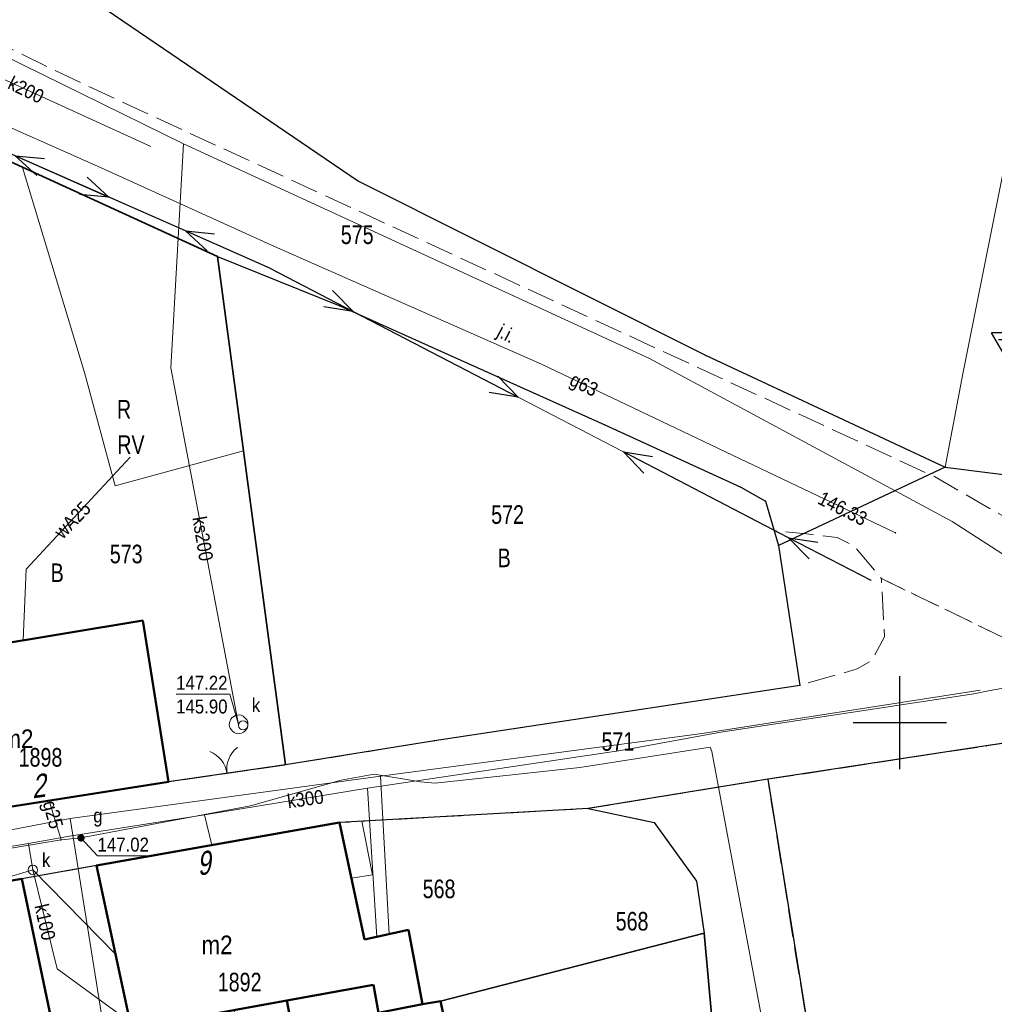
# Model space of a CAD drawing. Header units: metres. Extents: x 5552311 to 5555313, y 5709371 to 5712599.
# Tile 54 of 71: x 5554603 to 5554655, y 5710685 to 5710738. Entities that reach past the tile are written whole.
import ezdxf
from ezdxf.enums import TextEntityAlignment as Align

# ---------------------------------------------------------------- set-up
doc = ezdxf.new("R2010")
doc.units = ezdxf.units.M
doc.header["$MEASUREMENT"] = 0
for name, pattern in [('1.5_0.5', [2, 1.5, -0.5]), ('otob_500', [0]), ('suep_nn_500', [0])]:
    doc.linetypes.add(name, pattern=pattern)
doc.layers.get('0').update_dxf_attribs({"color": 2, "linetype": 'CONTINUOUS', "lineweight": 5})
for name, color, linetype in [('203-punkt graniczny', 7, 'CONTINUOUS'), ('209-oznaczenie konturu klasyfikacyjnego', 7, 'CONTINUOUS'), ('210-oznaczenie konturu użytku gruntowego', 60, 'CONTINUOUS'), ('211-numer działki ewidencyjnej', 7, 'CONTINUOUS'), ('217-kontur klasyfikacyjny', 7, 'CONTINUOUS'), ('218-kontur użytku gruntowego', 60, 'CONTINUOUS'), ('219-działka ewidencyjna', 7, 'CONTINUOUS'), ('238-Punkt adresowy budynku', 7, 'CONTINUOUS'), ('312-budynek ewidencyjny', 7, 'CONTINUOUS'), ('312-oznaczenie budynku ewidencyjnego', 7, 'CONTINUOUS'), ('312-oznaczenie budynku ewidencyjnego-Atr117', 7, 'CONTINUOUS'), ('brama', 7, 'CONTINUOUS'), ('inny obiekt trwale związany z budynkiem (powierzchnia)', 7, 'CONTINUOUS'), ('jezdnia', 7, 'CONTINUOUS'), ('jezdnia-Atr17', 7, 'CONTINUOUS'), ('ogrodzenie trwałe', 7, 'CONTINUOUS'), ('przewód elektroenergetyczny niskiego napięcia', 7, 'CONTINUOUS'), ('przewód gazowy', 7, 'CONTINUOUS'), ('przewód gazowy-Atr1', 7, 'CONTINUOUS'), ('przewód kanalizacyjny', 7, 'CONTINUOUS'), ('przewód kanalizacyjny-Atr1', 7, 'CONTINUOUS'), ('przewód wodociągowy', 7, 'CONTINUOUS'), ('przewód wodociągowy-Atr1', 7, 'CONTINUOUS'), ('rzedna', 7, 'CONTINUOUS'), ('rzedna-Atr2', 7, 'CONTINUOUS'), ('rzedna-Atr3', 7, 'CONTINUOUS'), ('studnia kanalizacyjna', 7, 'CONTINUOUS'), ('Szczegółowa osnowa geodezyjna wysokościowa', 7, 'CONTINUOUS'), ('Wstawianie ramki sekcyjnej z opisem', 7, 'CONTINUOUS'), ('właz do komory lub kanału - okrągły', 7, 'CONTINUOUS'), ('właz do komory lub kanału - okrągły-Atr17', 7, 'CONTINUOUS'), ('zasuwa lub zawór', 7, 'CONTINUOUS'), ('zasuwa lub zawór-Atr17', 7, 'CONTINUOUS')]:
    doc.layers.add(name, color=color, linetype=linetype)
doc.styles.get("Standard").update_dxf_attribs({"font": 'Working1250', "width": 0.75})
doc.linetypes.add('902-500', pattern='A,3.75,0,[1,ksztalty.shx,S=0.5,R=0,X=0,Y=0],3.75', length=7.5)

# ---------------------------------------------------------------- blocks, each defined once
blk = doc.blocks.new('203')
at = {"linetype": 'Continuous', "lineweight": 0}
h = blk.add_hatch(color=94, dxfattribs=at)
edge = h.paths.add_edge_path()
edge.add_arc((0, 0), 0.045, 0, 360)
blk = doc.blocks.new('SUEP1')
at = {"color": 0, "linetype": 'Continuous'}
for p, q in [((0, 0), (5, 0)), ((5, 0), (3.5, 0.5)), ((5, 0), (3.5, -0.5)), ((5, 0), (15, 0)), ((15, 0), (13.5, 0.5)), ((15, 0), (13.5, -0.5))]:
    blk.add_line(p, q, dxfattribs=at)
blk = doc.blocks.new('OK02')
at = {"color": 0, "linetype": 'Continuous', "lineweight": 0}
for centre, start, end in [((-1.5, 0), 0, 60), ((1.5, 0), 120, 180)]:
    blk.add_arc(centre, 1.5, start, end, dxfattribs=at)
blk = doc.blocks.new('US22')
at = {"color": 0, "linetype": 'Continuous', "lineweight": 13}
blk.add_circle((0, 0), 0.25, dxfattribs=at)
blk = doc.blocks.new('PW01')
at = {"linetype": 'Continuous', "lineweight": 13}
h = blk.add_hatch(color=0, dxfattribs=at)
edge = h.paths.add_edge_path()
edge.add_arc((0, 0), 0.045, 0, 360)
blk = doc.blocks.new('US15')
at = {"color": 0, "linetype": 'Continuous', "lineweight": 13}
blk.add_circle((0, 0), 0.25, dxfattribs=at)
blk = doc.blocks.new('US25')
at = {"linetype": 'Continuous', "lineweight": 0}
h = blk.add_hatch(color=0, dxfattribs=at)
edge = h.paths.add_edge_path()
edge.add_arc((0, 0), 0.2, 0, 360)
blk = doc.blocks.new('OSSH')
at = {"color": 0}
for p, q in [((0, -0.721), (-0.624, 0.362)), ((0.626, 0.362), (-0.624, 0.362)), ((-0.25, 0), (0.25, 0)), ((0.626, 0.362), (0, -0.721)), ((0, -0.25), (0, 0.25))]:
    blk.add_line(p, q, dxfattribs=at)
blk = doc.blocks.new('RAMKA500K')
at = {"color": 0}
for p, q in [((250, 197.5), (250, 202.5)), ((247.5, 200), (252.5, 200))]:
    blk.add_line(p, q, dxfattribs=at)

msp = doc.modelspace()

# ---------------------------------------------------------------- linework, layer by layer
at = {"layer": '217-kontur klasyfikacyjny', "color": 3, "linetype": 'Continuous', "lineweight": 18, "flags": 128}
for points in [[(5554602.86, 5710729.84), (5554606.19, 5710718.81)], [(5554613.33, 5710725.05), (5554602.86, 5710729.84)], [(5554614.73, 5710714.6), (5554613.33, 5710725.05)], [(5554606.19, 5710718.81), (5554607.83, 5710712.72)], [(5554607.83, 5710712.72), (5554614.73, 5710714.6)], [(5554639.48, 5710688.67), (5554625.32, 5710685.02)], [(5554639.95, 5710683.53), (5554639.48, 5710688.67)], [(5554625.32, 5710685.02), (5554625.95, 5710682.11)]]:
    msp.add_lwpolyline(points, dxfattribs=at)
at = {"layer": '218-kontur użytku gruntowego', "linetype": 'Continuous', "lineweight": 9, "flags": 128}
for points in [[(5554620.91, 5710729.1), (5554599.04, 5710743.99)], [(5554656.34, 5710733.52), (5554653.39, 5710718.74)], [(5554602.86, 5710729.84), (5554598.32, 5710731.93)], [(5554598.32, 5710731.93), (5554602.86, 5710729.84)], [(5554602.86, 5710729.84), (5554606.19, 5710718.81)], [(5554613.33, 5710725.05), (5554602.86, 5710729.84)], [(5554606.19, 5710718.81), (5554602.86, 5710729.84)], [(5554602.86, 5710729.84), (5554613.33, 5710725.05)], [(5554639.59, 5710719.72), (5554620.91, 5710729.1)], [(5554619.91, 5710722.39), (5554613.33, 5710725.05)], [(5554613.33, 5710725.05), (5554614.73, 5710714.6)], [(5554614.73, 5710714.6), (5554613.33, 5710725.05)], [(5554613.33, 5710725.05), (5554619.91, 5710722.39)], [(5554634.14, 5710716), (5554619.91, 5710722.39)], [(5554619.91, 5710722.39), (5554634.14, 5710716)], [(5554652.44, 5710713.72), (5554639.59, 5710719.72)], [(5554606.19, 5710718.81), (5554607.83, 5710712.72)], [(5554607.83, 5710712.72), (5554606.19, 5710718.81)], [(5554653.39, 5710718.74), (5554652.44, 5710713.72)], [(5554641.45, 5710712.65), (5554634.14, 5710716)], [(5554634.14, 5710716), (5554641.45, 5710712.65)], [(5554607.83, 5710712.72), (5554614.73, 5710714.6)], [(5554614.73, 5710714.6), (5554607.83, 5710712.72)], [(5554614.73, 5710714.6), (5554616.99, 5710697.72)], [(5554616.99, 5710697.72), (5554614.73, 5710714.6)], [(5554642.78, 5710711.9), (5554641.45, 5710712.65)], [(5554641.45, 5710712.65), (5554642.78, 5710711.9)], [(5554643.48, 5710709.51), (5554642.78, 5710711.9)], [(5554642.78, 5710711.9), (5554643.48, 5710709.51)], [(5554644.63, 5710702), (5554643.48, 5710709.51)], [(5554643.48, 5710709.51), (5554644.63, 5710702)], [(5554624.99, 5710699.02), (5554644.63, 5710702)], [(5554644.63, 5710702), (5554624.99, 5710699.02)], [(5554664.55, 5710700.22), (5554654.64, 5710698.74)], [(5554654.64, 5710698.74), (5554664.55, 5710700.22)], [(5554616.99, 5710697.72), (5554624.99, 5710699.02)], [(5554624.99, 5710699.02), (5554616.99, 5710697.72)], [(5554654.64, 5710698.74), (5554642.9, 5710696.95)], [(5554642.9, 5710696.95), (5554654.64, 5710698.74)], [(5554610.71, 5710696.81), (5554616.99, 5710697.72)], [(5554616.99, 5710697.72), (5554610.71, 5710696.81)], [(5554642.9, 5710696.95), (5554645.82, 5710678.81)], [(5554645.82, 5710678.81), (5554642.9, 5710696.95)], [(5554598.18, 5710694.84), (5554610.71, 5710696.81)], [(5554610.71, 5710696.81), (5554598.18, 5710694.84)], [(5554633.25, 5710695.38), (5554619.9, 5710694.62)], [(5554619.9, 5710694.62), (5554633.25, 5710695.38)], [(5554636.8, 5710694.63), (5554633.25, 5710695.38)], [(5554633.25, 5710695.38), (5554636.8, 5710694.63)], [(5554619.9, 5710694.62), (5554606.84, 5710692.32)], [(5554606.84, 5710692.32), (5554619.9, 5710694.62)], [(5554639.07, 5710691.48), (5554636.8, 5710694.63)], [(5554636.8, 5710694.63), (5554639.07, 5710691.48)], [(5554606.84, 5710692.32), (5554602.82, 5710691.6)], [(5554602.82, 5710691.6), (5554606.84, 5710692.32)], [(5554602.82, 5710691.6), (5554597.32, 5710690.67)], [(5554597.32, 5710690.67), (5554602.82, 5710691.6)], [(5554604.78, 5710682.29), (5554602.82, 5710691.6)], [(5554602.82, 5710691.6), (5554604.78, 5710682.29)], [(5554639.48, 5710688.67), (5554639.07, 5710691.48)], [(5554639.07, 5710691.48), (5554639.48, 5710688.67)], [(5554625.32, 5710685.02), (5554639.48, 5710688.67)], [(5554639.48, 5710688.67), (5554625.32, 5710685.02)], [(5554639.95, 5710683.53), (5554639.48, 5710688.67)], [(5554639.48, 5710688.67), (5554639.95, 5710683.53)], [(5554625.95, 5710682.11), (5554625.32, 5710685.02)], [(5554625.32, 5710685.02), (5554625.95, 5710682.11)]]:
    msp.add_lwpolyline(points, dxfattribs=at)
at = {"layer": '219-działka ewidencyjna', "color": 94, "linetype": 'Continuous', "lineweight": 30, "flags": 128}
for points in [[(5554599.04, 5710743.99), (5554620.91, 5710729.1)], [(5554594.08, 5710733.87), (5554613.33, 5710725.05)], [(5554620.91, 5710729.1), (5554639.59, 5710719.72)], [(5554613.33, 5710725.05), (5554619.91, 5710722.39)], [(5554613.33, 5710725.05), (5554616.99, 5710697.72)], [(5554619.91, 5710722.39), (5554634.14, 5710716)], [(5554639.59, 5710719.72), (5554652.44, 5710713.72)], [(5554634.14, 5710716), (5554641.45, 5710712.65)], [(5554652.44, 5710713.72), (5554643.48, 5710709.51)], [(5554652.44, 5710713.72), (5554659.55, 5710712.83)], [(5554641.45, 5710712.65), (5554642.78, 5710711.9)], [(5554642.78, 5710711.9), (5554643.48, 5710709.51)], [(5554643.48, 5710709.51), (5554644.63, 5710702)], [(5554644.63, 5710702), (5554624.99, 5710699.02)], [(5554664.55, 5710700.22), (5554654.64, 5710698.74)], [(5554624.99, 5710699.02), (5554616.99, 5710697.72)], [(5554654.64, 5710698.74), (5554642.9, 5710696.95)], [(5554616.99, 5710697.72), (5554610.71, 5710696.81)], [(5554642.9, 5710696.95), (5554633.25, 5710695.38)], [(5554642.9, 5710696.95), (5554645.82, 5710678.81)], [(5554610.71, 5710696.81), (5554598.18, 5710694.84)], [(5554633.25, 5710695.38), (5554619.9, 5710694.62)], [(5554633.25, 5710695.38), (5554636.8, 5710694.63)], [(5554619.9, 5710694.62), (5554606.84, 5710692.32)], [(5554636.8, 5710694.63), (5554639.07, 5710691.48)], [(5554606.84, 5710692.32), (5554602.82, 5710691.6)], [(5554602.82, 5710691.6), (5554597.32, 5710690.67)], [(5554602.82, 5710691.6), (5554604.78, 5710682.29)], [(5554639.07, 5710691.48), (5554639.48, 5710688.67)], [(5554639.48, 5710688.67), (5554625.32, 5710685.02)], [(5554639.48, 5710688.67), (5554639.95, 5710683.53)], [(5554625.32, 5710685.02), (5554625.95, 5710682.11)]]:
    msp.add_lwpolyline(points, dxfattribs=at)
at = {"layer": '312-budynek ewidencyjny', "color": 8, "linetype": 'Continuous', "lineweight": 50, "flags": 128}
for points in [[(5554596.47, 5710703.36), (5554609.32, 5710705.48)], [(5554609.32, 5710705.48), (5554610.71, 5710696.81)], [(5554610.71, 5710696.81), (5554598.18, 5710694.84)], [(5554606.84, 5710692.32), (5554619.9, 5710694.62)], [(5554619.9, 5710694.62), (5554621.23, 5710688.33)], [(5554608.71, 5710683.53), (5554606.84, 5710692.32)], [(5554597.32, 5710690.67), (5554602.82, 5710691.6)], [(5554602.82, 5710691.6), (5554604.78, 5710682.29)], [(5554621.23, 5710688.33), (5554623.6, 5710688.85)], [(5554623.6, 5710688.85), (5554624.35, 5710684.86)], [(5554617.06, 5710685.06), (5554621.72, 5710685.91)], [(5554621.72, 5710685.91), (5554617.06, 5710685.06)], [(5554621.72, 5710685.91), (5554621.98, 5710684.4)], [(5554621.98, 5710684.4), (5554621.72, 5710685.91)], [(5554617.06, 5710685.06), (5554608.71, 5710683.53)], [(5554617.95, 5710680.31), (5554617.06, 5710685.06)], [(5554621.98, 5710684.4), (5554624.35, 5710684.86)], [(5554624.35, 5710684.86), (5554621.98, 5710684.4)], [(5554624.35, 5710684.86), (5554625.32, 5710685.02)], [(5554625.32, 5710685.02), (5554625.95, 5710682.11)]]:
    msp.add_lwpolyline(points, dxfattribs=at)
at = {"layer": 'brama', "color": 8, "linetype": 'otob_500', "lineweight": 18, "flags": 128}
msp.add_lwpolyline([(5554610.71, 5710696.81), (5554616.99, 5710697.72)], dxfattribs=at)
at = {"layer": 'inny obiekt trwale związany z budynkiem (powierzchnia)', "color": 8, "linetype": 'Continuous', "lineweight": 18, "flags": 128}
msp.add_lwpolyline([(5554619.9, 5710694.62), (5554621.09, 5710694.69), (5554621.66, 5710691.81), (5554620.53, 5710691.64)], close=True, dxfattribs=at)
at = {"layer": 'jezdnia', "color": 8, "linetype": '1.5_0.5', "lineweight": 18, "flags": 128}
for points in [[(5554675.02, 5710691.46), (5554675.69, 5710690.76), (5554676.17, 5710692.67), (5554681.33, 5710687.45), (5554684.23, 5710691.15), (5554695.36, 5710711.8), (5554692.89, 5710709.75), (5554688.79, 5710708.23), (5554685.3, 5710707.19), (5554682.59, 5710706.73), (5554679.42, 5710706.56), (5554677.07, 5710706.43), (5554673.62, 5710706.68), (5554667.97, 5710707.1), (5554662.55, 5710708.19), (5554661.27, 5710709.17), (5554660.58, 5710708.2), (5554651.86, 5710713.22), (5554606.31, 5710734.23), (5554593.33, 5710740.52), (5554591.11, 5710741.96), (5554589.92, 5710742.92), (5554588.72, 5710744.51), (5554587.89, 5710746.28), (5554587.57, 5710747.72), (5554587.63, 5710749.73), (5554580.33, 5710733.32), (5554581.99, 5710734.46), (5554583.51, 5710735.12), (5554585.51, 5710735.55), (5554587.49, 5710735.68), (5554589.5, 5710735.63), (5554591.16, 5710735.36), (5554594.08, 5710733.87), (5554613.33, 5710725.05), (5554619.91, 5710722.39), (5554634.14, 5710716), (5554641.45, 5710712.65), (5554642.78, 5710711.9), (5554643.26, 5710710.31), (5554644.98, 5710710.14), (5554646.64, 5710709.95), (5554647.53, 5710709.5), (5554649.01, 5710707.74), (5554664.55, 5710700.22), (5554665.92, 5710700.33)], [(5554574.9, 5710691.73), (5554574.49, 5710685.2), (5554581.02, 5710687.26), (5554584.12, 5710687.95), (5554588.03, 5710688.85), (5554591.59, 5710689.57), (5554597.32, 5710690.67), (5554602.82, 5710691.6), (5554606.84, 5710692.32), (5554619.9, 5710694.62), (5554633.25, 5710695.38), (5554642.9, 5710696.95), (5554654.64, 5710698.74), (5554664.55, 5710700.22), (5554649.01, 5710707.74), (5554649.17, 5710704.6), (5554648.49, 5710703.32), (5554647.71, 5710702.88), (5554644.63, 5710702), (5554624.99, 5710699.02), (5554616.99, 5710697.72), (5554610.71, 5710696.81), (5554598.18, 5710694.84), (5554582.56, 5710692.34), (5554574.89, 5710691.25)], [(5554642.51, 5710676.19), (5554645.82, 5710678.81), (5554644.38, 5710687.7), (5554642.9, 5710696.95), (5554633.25, 5710695.38), (5554636.8, 5710694.63), (5554639.07, 5710691.48), (5554639.48, 5710688.67), (5554639.95, 5710683.53), (5554639.86, 5710680.37), (5554638.37, 5710677.98), (5554636.03, 5710676.17), (5554627.16, 5710670.35), (5554611.01, 5710661.73), (5554603.24, 5710656.58), (5554595.33, 5710652.28), (5554597.48, 5710649.51), (5554606.62, 5710654.49), (5554617.03, 5710660.15), (5554633.98, 5710669.39)]]:
    msp.add_lwpolyline(points, close=True, dxfattribs=at)
at = {"layer": 'ogrodzenie trwałe', "color": 8, "linetype": '902-500', "lineweight": 35, "flags": 128}
for points in [[(5554589.55, 5710734.63), (5554594.08, 5710733.87), (5554613.33, 5710725.05), (5554616.99, 5710697.72)], [(5554639.48, 5710688.67), (5554625.32, 5710685.02)], [(5554639.48, 5710688.67), (5554639.95, 5710683.53), (5554639.86, 5710680.37), (5554638.37, 5710677.98), (5554636.03, 5710676.17), (5554627.16, 5710670.35)]]:
    msp.add_lwpolyline(points, dxfattribs=at)
at = {"layer": 'przewód elektroenergetyczny niskiego napięcia', "color": 1, "linetype": 'suep_nn_500', "lineweight": 18, "flags": 128}
for points in [[(5554593.78, 5710734.31), (5554616.18, 5710724.4)], [(5554616.18, 5710724.4), (5554648.46, 5710707.63)], [(5554648.46, 5710707.63), (5554616.18, 5710724.4)]]:
    msp.add_lwpolyline(points, dxfattribs=at)
at = {"layer": 'przewód gazowy', "color": 40, "linetype": 'Continuous', "lineweight": 18, "flags": 128}
for points in [[(5554649.76, 5710710.2), (5554630.75, 5710719.27), (5554616.39, 5710725.58), (5554606.89, 5710729.91), (5554600.34, 5710732.81), (5554580.3, 5710741.41)], [(5554639.8, 5710698.68), (5554632.81, 5710697.59), (5554625.04, 5710696.74), (5554624.24, 5710696.82), (5554621.75, 5710697.22), (5554619.98, 5710696.9), (5554615.11, 5710695.52), (5554606, 5710693.8), (5554604.93, 5710693.69), (5554593.62, 5710691.81), (5554586.75, 5710690.62), (5554580.52, 5710689.83), (5554573.35, 5710688.27), (5554573.04, 5710688.18), (5554571.43, 5710687.86), (5554568.29, 5710686.03)], [(5554639.8, 5710698.68), (5554639.89, 5710698.44), (5554642.78, 5710683.03), (5554643.01, 5710681.4), (5554639.63, 5710676.95), (5554634.86, 5710671.8), (5554632.07, 5710669.91), (5554620.78, 5710663.39), (5554607.51, 5710656.51), (5554599.01, 5710652.57), (5554597.14, 5710651.21), (5554593.9, 5710649.01), (5554593.71, 5710648.91)], [(5554604.93, 5710693.69), (5554604.29, 5710695.8)]]:
    msp.add_lwpolyline(points, dxfattribs=at)
at = {"layer": 'przewód kanalizacyjny', "color": 34, "linetype": 'Continuous', "lineweight": 18, "flags": 128}
for points in [[(5554684.73, 5710687.89), (5554674.71, 5710696.38), (5554663.18, 5710704.13), (5554652.81, 5710710.81), (5554636.55, 5710719.56), (5554611.5, 5710731.11), (5554600.64, 5710736.44), (5554580.43, 5710746.37)], [(5554577.27, 5710740.93), (5554589.51, 5710740.23), (5554609.75, 5710730.96)], [(5554614.47, 5710699.9), (5554610.82, 5710719.06), (5554611.5, 5710731.11)], [(5554567.54, 5710688.19), (5554589.87, 5710691.33), (5554593.01, 5710691.84), (5554603.18, 5710693.5), (5554605.39, 5710693.9), (5554612.64, 5710695.04), (5554621.39, 5710696.47), (5554635.01, 5710698.49), (5554640.38, 5710699.48), (5554653.98, 5710701.55), (5554654.86, 5710701.73), (5554664.71, 5710703.46), (5554668.24, 5710703.85), (5554675.18, 5710699.24), (5554682.8, 5710693.93), (5554700.01, 5710681), (5554707.79, 5710674.54), (5554709.34, 5710673.27), (5554715.77, 5710668.46), (5554720.71, 5710665.84)], [(5554621.39, 5710696.47), (5554621.9, 5710688.48)], [(5554612.64, 5710695.04), (5554613.03, 5710693.41)], [(5554603.18, 5710693.5), (5554603.41, 5710692.08)], [(5554603.41, 5710692.08), (5554607.86, 5710687.55)], [(5554603.41, 5710692.08), (5554604.72, 5710686.77), (5554608.63, 5710683.91)]]:
    msp.add_lwpolyline(points, dxfattribs=at)
at = {"layer": 'przewód wodociągowy', "color": 5, "linetype": 'Continuous', "lineweight": 18, "flags": 128}
for points in [[(5554602.89, 5710704.42), (5554603.05, 5710708.24), (5554608.64, 5710714.26)], [(5554654.31, 5710701.74), (5554639.37, 5710699.42), (5554622.1, 5710697.11), (5554605.42, 5710694.84), (5554589.84, 5710691.85), (5554589.45, 5710691.82), (5554581.36, 5710690.2), (5554577.62, 5710689.31), (5554573.4, 5710688.31)], [(5554622.1, 5710697.11), (5554622.56, 5710688.63)], [(5554605.42, 5710694.84), (5554607.32, 5710682.96), (5554614.28, 5710684.2), (5554614.23, 5710684.54)]]:
    msp.add_lwpolyline(points, dxfattribs=at)
at = {"layer": 'rzedna-Atr2', "color": 8, "lineweight": 5, "flags": 128}
for points in [[(5554614.47, 5710699.9), (5554614, 5710701.53), (5554611.114, 5710701.53)], [(5554606, 5710693.8), (5554606.89, 5710692.83), (5554609.77, 5710692.83)], [(5554603.41, 5710692.08), (5554601.75, 5710691.58), (5554598.96, 5710691.58)]]:
    msp.add_lwpolyline(points, dxfattribs=at)
at = {"layer": 'studnia kanalizacyjna', "color": 34, "linetype": 'Continuous', "lineweight": 18, "flags": 128}
msp.add_lwpolyline([(5554614.97, 5710699.92), (5554614.96, 5710699.82), (5554614.94, 5710699.72), (5554614.88, 5710699.62), (5554614.81, 5710699.54), (5554614.73, 5710699.48), (5554614.63, 5710699.43), (5554614.53, 5710699.41), (5554614.43, 5710699.4), (5554614.33, 5710699.42), (5554614.23, 5710699.47), (5554614.15, 5710699.53), (5554614.08, 5710699.61), (5554614.02, 5710699.69), (5554613.98, 5710699.79), (5554613.97, 5710699.89), (5554613.98, 5710699.99), (5554614.01, 5710700.09), (5554614.06, 5710700.19), (5554614.13, 5710700.27), (5554614.21, 5710700.33), (5554614.31, 5710700.38), (5554614.41, 5710700.4), (5554614.51, 5710700.41), (5554614.61, 5710700.39), (5554614.71, 5710700.34), (5554614.79, 5710700.28), (5554614.86, 5710700.2), (5554614.93, 5710700.12), (5554614.96, 5710700.02)], close=True, dxfattribs=at)

# ---------------------------------------------------------------- block references
at = {"layer": '203-punkt graniczny', "color": 8, "linetype": 'Continuous', "lineweight": 18}
for p in [(5554619.91, 5710722.39), (5554639.59, 5710719.72), (5554634.14, 5710716), (5554652.44, 5710713.72), (5554641.45, 5710712.65), (5554642.78, 5710711.9), (5554643.48, 5710709.51), (5554644.63, 5710702), (5554624.99, 5710699.02), (5554654.64, 5710698.74), (5554642.9, 5710696.95), (5554610.71, 5710696.81), (5554619.9, 5710694.62), (5554606.84, 5710692.32), (5554602.82, 5710691.6), (5554625.32, 5710685.02)]:
    msp.add_blockref('203', p, dxfattribs=at)
at = {"layer": 'brama', "color": 8, "linetype": 'Continuous', "lineweight": 18, "rotation": 8.245}
msp.add_blockref('OK02', (5554613.85, 5710697.265), dxfattribs=at)
at = {"layer": 'przewód elektroenergetyczny niskiego napięcia', "color": 1, "linetype": 'Continuous', "lineweight": 18}
for p, rotation in [((5554593.78, 5710734.31), 336.135), ((5554616.18, 5710724.4), 156.135), ((5554616.18, 5710724.4), 332.547), ((5554648.46, 5710707.63), 152.547)]:
    msp.add_blockref('SUEP1', p, dxfattribs=dict(at, rotation=rotation))
at = {"layer": 'rzedna', "color": 40, "linetype": 'Continuous', "lineweight": 18}
for p in [(5554649.76, 5710710.2), (5554604.93, 5710693.69), (5554606, 5710693.8)]:
    msp.add_blockref('PW01', p, dxfattribs=at)
at = {"layer": 'rzedna', "color": 34, "linetype": 'Continuous', "lineweight": 18}
for p in [(5554614.47, 5710699.9), (5554603.41, 5710692.08)]:
    msp.add_blockref('PW01', p, dxfattribs=at)
at = {"layer": 'studnia kanalizacyjna', "color": 34, "linetype": 'Continuous', "lineweight": 18}
msp.add_blockref('US15', (5554603.41, 5710692.08), dxfattribs=at)
at = {"layer": 'Szczegółowa osnowa geodezyjna wysokościowa', "color": 8, "linetype": 'Continuous', "lineweight": 18}
msp.add_blockref('OSSH', (5554655.55, 5710720.59), dxfattribs=at)
at = {"layer": 'Wstawianie ramki sekcyjnej z opisem', "color": 8, "linetype": 'Continuous', "lineweight": 13}
msp.add_blockref('RAMKA500K', (5554400, 5710500), dxfattribs=at)
msp.add_blockref('RAMKA500K', (5554400, 5710500), dxfattribs=at)
msp.add_blockref('RAMKA500K', (5554400, 5710500), dxfattribs=at)
msp.add_blockref('RAMKA500K', (5554400, 5710500), dxfattribs=at)
at = {"layer": 'właz do komory lub kanału - okrągły', "color": 8, "linetype": 'Continuous', "lineweight": 18}
for p in [(5554614.71, 5710699.85), (5554603.41, 5710692.08)]:
    msp.add_blockref('US22', p, dxfattribs=at)
at = {"layer": 'zasuwa lub zawór', "color": 40, "linetype": 'Continuous', "lineweight": 18}
msp.add_blockref('US25', (5554606, 5710693.8), dxfattribs=at)

# ---------------------------------------------------------------- texts
at = {"layer": '209-oznaczenie konturu klasyfikacyjnego', "color": 3, "linetype": 'Continuous', "lineweight": 18, "width": 0.79}
msp.add_text('RV', height=1, dxfattribs=at).set_placement((5554607.95, 5710715.44), align=Align.TOP_LEFT)
at = {"layer": '210-oznaczenie konturu użytku gruntowego', "linetype": 'Continuous', "lineweight": 18, "width": 0.79}
for s, p in [('R', (5554607.93, 5710716.34)), ('B', (5554628.39, 5710708.35)), ('B', (5554604.37, 5710707.55))]:
    msp.add_text(s, height=1, dxfattribs=at).set_placement(p)
at = {"layer": '211-numer działki ewidencyjnej', "color": 94, "linetype": 'Continuous', "lineweight": 30, "width": 0.79}
for s, p in [('575', (5554619.96, 5710725.72)), ('572', (5554628.04, 5710710.68)), ('573', (5554607.55, 5710708.56)), ('571', (5554633.97, 5710698.48)), ('568', (5554624.36, 5710690.56)), ('568', (5554634.73, 5710688.82))]:
    msp.add_text(s, height=1, dxfattribs=at).set_placement(p)
at = {"layer": '238-Punkt adresowy budynku', "color": 8, "linetype": 'Continuous', "lineweight": 25, "oblique": 15, "width": 0.79}
for s, rotation, p in [('2', 7.609, (5554603.77, 5710695.97)), ('6', 188.669, (5554612.8, 5710693.11))]:
    msp.add_text(s, height=1.25, rotation=rotation, dxfattribs=at).set_placement(p, align=Align.CENTER)
at = {"layer": '312-oznaczenie budynku ewidencyjnego', "color": 8, "linetype": 'Continuous', "lineweight": 18, "width": 0.79}
msp.add_text('1898', height=1, dxfattribs=at).set_placement((5554602.65, 5710697.63))
msp.add_text('1892', height=1, dxfattribs=at).set_placement((5554613.35, 5710686.55), align=Align.TOP_LEFT)
at = {"layer": '312-oznaczenie budynku ewidencyjnego-Atr117', "color": 8, "width": 0.9}
for p in [(5554602.61, 5710699.13), (5554613.31, 5710688.05)]:
    msp.add_text('m2', height=1, dxfattribs=at).set_placement(p, align=Align.MIDDLE_CENTER)
at = {"layer": 'jezdnia-Atr17', "color": 8, "width": 0.9}
msp.add_text('j.i.', height=0.75, rotation=332.176, dxfattribs=at).set_placement((5554628.29, 5710720.79))
at = {"layer": 'przewód gazowy-Atr1', "color": 40, "width": 0.9}
for s, rotation, p in [('g63', 333.155, (5554632.36, 5710718.51)), ('g25', -74.448, (5554604.3, 5710695.78))]:
    msp.add_text(s, height=0.75, rotation=rotation, dxfattribs=at).set_placement(p, align=Align.MIDDLE_LEFT)
at = {"layer": 'przewód kanalizacyjny-Atr1', "color": 34, "width": 0.9}
for s, rotation, p in [('k200', 334.079, (5554602.17, 5710734.44)), ('ks200', 279.477, (5554612.35, 5710711.07)), ('k300', 7.974, (5554617.09, 5710695.76)), ('k100', 282.563, (5554603.86, 5710690.23))]:
    msp.add_text(s, height=0.75, rotation=rotation, dxfattribs=at).set_placement(p, align=Align.MIDDLE_LEFT)
at = {"layer": 'przewód wodociągowy-Atr1', "color": 5, "width": 0.9}
msp.add_text('wA25', height=0.75, rotation=45.788, dxfattribs=at).set_placement((5554604.75, 5710710.08), align=Align.MIDDLE_LEFT)
at = {"layer": 'rzedna-Atr2', "color": 40, "lineweight": 5, "width": 0.9}
msp.add_text('146.33', height=0.75, rotation=333.155, dxfattribs=at).set_placement((5554645.7, 5710712.13), align=Align.MIDDLE_LEFT)
at = {"layer": 'rzedna-Atr2', "color": 34, "lineweight": 5, "width": 0.9}
msp.add_text('147.22', height=0.75, dxfattribs=at).set_placement((5554611.114, 5710701.538), align=Align.BOTTOM_LEFT)
at = {"layer": 'rzedna-Atr2', "color": 40, "lineweight": 5, "width": 0.9}
msp.add_text('147.02', height=0.75, dxfattribs=at).set_placement((5554606.89, 5710692.838), align=Align.BOTTOM_LEFT)
at = {"layer": 'rzedna-Atr3', "color": 34, "lineweight": 5, "width": 0.9}
msp.add_text('145.90', height=0.75, dxfattribs=at).set_placement((5554611.114, 5710700.263), align=Align.BOTTOM_LEFT)
at = {"layer": 'właz do komory lub kanału - okrągły-Atr17', "color": 8, "width": 0.9}
msp.add_text('k', height=0.75, dxfattribs=at).set_placement((5554615.18, 5710700.56))
msp.add_text('k', height=0.75, dxfattribs=at).set_placement((5554603.9, 5710692.61), align=Align.MIDDLE_LEFT)
at = {"layer": 'zasuwa lub zawór-Atr17', "color": 40, "width": 0.9}
msp.add_text('g', height=0.75, dxfattribs=at).set_placement((5554606.66, 5710694.63))

doc.saveas('drawing.dxf')
